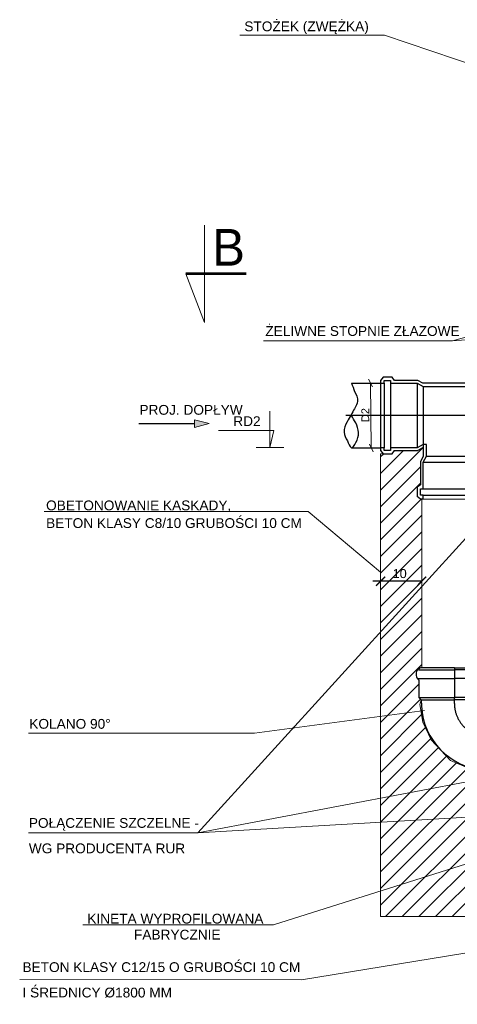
# Model space of a CAD drawing. Header units: millimetres. Extents: x 17183 to 59232, y 4375 to 14942.
# Tile 2 of 12: x 17250 to 19040, y 7351 to 11377. Entities that reach past the tile are written whole.
import ezdxf
from ezdxf.enums import TextEntityAlignment as Align
from ezdxf.lldxf.tags import DXFTag

# ---------------------------------------------------------------- set-up
doc = ezdxf.new("R2010")
doc.units = ezdxf.units.MM
doc.linetypes.add('MITTELLINIE', pattern=[2, 1.25, -0.25, 0.25, -0.25])
doc.linetypes.add('STRICHPUNKTIERT', pattern=[1, 0.5, -0.25, 0, -0.25])
for name, color, linetype, lineweight in [('!kreskowanie', 7, 'Continuous', 20), ('A3 poziomo', 7, 'Continuous', 20), ('Level 50', 7, 'Continuous', 20), ('Level 53', 7, 'Continuous', 20), ('Level 62', 7, 'Continuous', 0), ('PRZEKROJE', 1, 'Continuous', 30), ('roads_info', 7, 'Continuous', 20), ('współpraca', 7, 'Continuous', 20)]:
    doc.layers.add(name, color=color, linetype=linetype, lineweight=lineweight)
for name, color, linetype in [('_FORMSTÜCKE_UND_ROHRE_WAVIN_AS', 7, 'Continuous'), ('CAD_WAV_AS+_WAVI', 7, 'Continuous'), ('DV2_Default', 7, 'Continuous'), ('EINSTECKENDE', 7, 'Continuous'), ('PDF _0', 7, 'Continuous'), ('PDF _02. Wymiary i domiary', 7, 'Continuous'), ('PDF _Tekst', 7, 'Continuous')]:
    doc.layers.add(name, color=color, linetype=linetype)
doc.styles.add('PDF Arial', font='arial.ttf')
doc.styles.add('Style-Arial', font='arial.ttf')
doc.styles.add('Style-WORKING_1250', font='WORKING_1250.shx')
tags = doc.linetypes.add('CENTER2', pattern=[28.575, 19.05, -3.175, 3.175, -3.175]).pattern_tags.tags
tags[10:11] = [DXFTag(74, 4), DXFTag(75, 0), DXFTag(340, '0'), DXFTag(46, 0.0), DXFTag(50, 0.0), DXFTag(44, 0.0), DXFTag(45, 0.0)]
tags[8:9] = [DXFTag(74, 4), DXFTag(75, 0), DXFTag(340, '0'), DXFTag(46, 0.0), DXFTag(50, 0.0), DXFTag(44, 0.0), DXFTag(45, 0.0)]
tags[6:7] = [DXFTag(74, 4), DXFTag(75, 0), DXFTag(340, '0'), DXFTag(46, 0.0), DXFTag(50, 0.0), DXFTag(44, 0.0), DXFTag(45, 0.0)]
tags[4:5] = [DXFTag(74, 4), DXFTag(75, 0), DXFTag(340, '0'), DXFTag(46, 0.0), DXFTag(50, 0.0), DXFTag(44, 0.0), DXFTag(45, 0.0)]

# ---------------------------------------------------------------- blocks, each defined once
blk = doc.blocks.new('B150_87-G1')
at = {"layer": '_FORMSTÜCKE_UND_ROHRE_WAVIN_AS', "color": 0, "linetype": 'Continuous'}
for p, q in [((0.0801, 0.0843), (0.0857, 0.0905)), ((0.0801, 0.0843), (0.0843, 0.0044)), ((0.1273, 0.0927), (0.0857, 0.0905)), ((0.0857, 0.0905), (0.0902, 0.0047)), ((0.1318, 0.0935), (0.1363, 0.0071)), ((0.1523, 0.0941), (0.1568, 0.0082)), ((0.1618, 0.0085), (0.1575, 0.0901)), ((0.0885, -0.0755), (0.0843, 0.0044)), ((0.0947, -0.0811), (0.0902, 0.0047)), ((0.1408, -0.0792), (0.1363, 0.0071)), ((0.1613, -0.0777), (0.1568, 0.0082)), ((0.1618, 0.0085), (0.1661, -0.0731)), ((-0.0779, -0.1019), (-0.08, -0.0612)), ((0.08, -0.102), (0.08, -0.0791)), ((0.0881, -0.0752), (0.0885, -0.0755)), ((0.0885, -0.0755), (0.0947, -0.0811)), ((0.1363, -0.0789), (0.0947, -0.0811))]:
    blk.add_line(p, q, dxfattribs=at)
at = {"layer": '_FORMSTÜCKE_UND_ROHRE_WAVIN_AS', "color": 0, "linetype": 'STRICHPUNKTIERT'}
for p, q in [((0.0756, 0.004), (0.0889, 0.0047)), ((0.1618, 0.0085), (0.0889, 0.0047)), ((0, -0.0674), (0, -0.102))]:
    blk.add_line(p, q, dxfattribs=at)
at = {"layer": '_FORMSTÜCKE_UND_ROHRE_WAVIN_AS', "color": 0, "linetype": 'Continuous'}
for points in [[(0.1317, 0.096), (0.1317, 0.096)], [(0.141, -0.0817), (0.141, -0.0817)]]:
    blk.add_lwpolyline(points, dxfattribs=at)
for centre, radius, start, end in [((0.127, 0.0977), 0.005, 272.9821, 339.8086), ((0.1364, 0.0941), 0.005, 102.8734, 158.1912), ((0.1436, 0.0619), 0.038, 83.3205, 102.6808), ((0.1474, 0.0947), 0.005, 18.6431, 83.1266), ((0.1569, 0.0979), 0.005, 198.6035, 251.0199), ((0.0828, -0.0795), 0.1638, 90.9349, 173.6015), ((0.154, 0.0899), 0.0035, 71.4016, 71.4283), ((0.154, 0.0899), 0.0035, 3, 68.6802), ((0.085, -0.0791), 0.005, 51.06, 180), ((0.1366, -0.0839), 0.005, 26.1914, 93.0179), ((0.1455, -0.0793), 0.005, 207.8088, 263.1266), ((0.1493, -0.0466), 0.038, 263.3192, 282.6795), ((0.1565, -0.0787), 0.005, 282.8734, 347.3569), ((0.1663, -0.0809), 0.005, 114.9801, 167.3965), ((0.1626, -0.0733), 0.0035, 294.5717, 294.5984), ((0.1626, -0.0733), 0.0035, 297.3198, 3)]:
    blk.add_arc(centre, radius, start, end, dxfattribs=at)
at = {"layer": '_FORMSTÜCKE_UND_ROHRE_WAVIN_AS', "color": 0, "linetype": 'MITTELLINIE'}
blk.add_arc((0.0798, -0.0763), 0.0803, 93, 173.6894, dxfattribs=at)
at = {"layer": 'EINSTECKENDE', "color": 0, "linetype": 'Continuous'}
for p, q in [((-0.0779, -0.1019), (-0.0705, -0.2465)), ((0.0879, -0.2383), (0.08, -0.102))]:
    blk.add_line(p, q, dxfattribs=at)
at = {"layer": 'EINSTECKENDE', "color": 0, "linetype": 'STRICHPUNKTIERT'}
blk.add_line((0, -0.102), (0.0036, -0.2427), dxfattribs=at)
blk.add_lwpolyline([(-0.0701, -0.2465), (0.0879, -0.2383)], dxfattribs=at)
blk = doc.blocks.new('*U1')
at = {"layer": 'Level 53', "linetype": 'Continuous', "lineweight": 13}
blk.add_hatch(color=256, dxfattribs=at).paths.add_polyline_path([(-368, -68), (-628, 0), (-368, 72)])
at = {"layer": 'Level 53', "color": 7, "linetype": 'Continuous', "lineweight": 30}
blk.add_line((631, 0), (-368, 0), dxfattribs=at)
at = {"layer": 'Level 53', "color": 7, "linetype": 'Continuous', "lineweight": 13, "flags": 128}
blk.add_lwpolyline([(-628, 0), (-368, 72), (-368, -68)], close=True, dxfattribs=at)
blk = doc.blocks.new('*U3')
at = {"layer": 'Level 62', "color": 7, "linetype": 'Continuous', "lineweight": 13}
for q in [(-2.82, 0), (2.82, 0)]:
    blk.add_line((0, 0), q, dxfattribs=at)
blk = doc.blocks.new('*U2')
at = {"layer": 'Level 62', "color": 7, "linetype": 'Continuous', "lineweight": 13, "extrusion": (0, 0, -1), "flags": 128}
blk.add_lwpolyline([(3.85, 3.7), (3.85, -3.7), (4.65, -0.24), (-6.67, -0.24)], dxfattribs=at)
at = {"layer": 'Level 62', "color": 7, "linetype": 'Continuous', "lineweight": 13}
blk.add_blockref('*U3', (-3.85, -3.7), dxfattribs=at)
blk = doc.blocks.new('*U4')
at = {"layer": 'Level 50', "color": 7, "linetype": 'Continuous', "lineweight": 53}
blk.add_line((4.92, 0), (-4.92, 0), dxfattribs=at)
at = {"layer": 'Level 50', "color": 7, "linetype": 'Continuous', "lineweight": 13, "extrusion": (0, 0, -1), "flags": 128}
blk.add_lwpolyline([(1.88, 7.98), (1.88, -7.98), (4.92, 0)], dxfattribs=at)
blk = doc.blocks.new('trójnik')
at = {"layer": 'CAD_WAV_AS+_WAVI', "color": 0, "linetype": 'Continuous', "lineweight": 30}
for p, q in [((2670.2, -604.8), (2666.4, -609.3)), ((2682.9, -604.8), (2670.2, -604.8)), ((2686, -609.3), (2682.9, -604.8)), ((2666.4, -609.3), (2666.4, -612.9)), ((2666.4, -612.9), (2666.4, -703.7)), ((2666.4, -612.9), (2671.7, -612.9)), ((2671.7, -609.3), (2680.7, -609.3)), ((2671.7, -612.9), (2671.7, -609.3)), ((2671.7, -612.9), (2671.7, -703.7)), ((2680.7, -609.3), (2680.7, -612.9)), ((2680.7, -612.9), (2680.7, -703.7)), ((2680.7, -612.9), (2717.9, -612.9)), ((2718.9, -609.3), (2686, -609.3)), ((2717.9, -612.9), (2717.9, -703.7)), ((2717.9, -612.9), (2726.4, -617.8)), ((2725.6, -613.2), (2718.9, -609.3)), ((2904.3, -613.2), (2725.6, -613.2)), ((2726.4, -617.8), (2726.4, -698.8)), ((2726.4, -617.8), (2910.6, -617.8)), ((2910.6, -615.5), (2904.3, -613.2)), ((2910.6, -617.8), (2910.6, -615.5)), ((2910.6, -617.8), (2910.6, -698.8)), ((2726.4, -698.8), (2717.9, -703.7)), ((2726.4, -702.9), (2718.9, -707.3)), ((2731, -698.8), (2726.4, -698.8)), ((2726.4, -698.8), (2726.4, -715.9)), ((2731, -715.1), (2731, -698.8)), ((2910.6, -698.8), (2812, -698.7)), ((2812, -698.8), (2812, -715.2)), ((2816.5, -698.8), (2816.5, -715.9)), ((2904.3, -703.4), (2910.6, -701.1)), ((2910.6, -701.1), (2910.6, -698.8)), ((2671.7, -703.7), (2666.4, -703.7)), ((2666.4, -703.7), (2666.4, -707.3)), ((2666.4, -707.3), (2670.2, -711.8)), ((2670.2, -711.8), (2682.9, -711.8)), ((2671.7, -707.3), (2671.7, -703.7)), ((2680.7, -707.3), (2671.7, -707.3)), ((2717.9, -703.7), (2680.7, -703.7)), ((2680.7, -703.7), (2680.7, -707.3)), ((2682.9, -711.8), (2686, -707.3)), ((2686, -707.3), (2718.9, -707.3)), ((2726.4, -715.9), (2722.5, -722.6)), ((2726.1, -723.6), (2731, -715.1)), ((2731, -715.1), (2812, -715.2)), ((2812, -715.2), (2816.9, -723.7)), ((2816.5, -703.4), (2904.3, -703.4)), ((2816.5, -715.9), (2820.4, -722.6)), ((2722.5, -722.6), (2722.5, -755.5)), ((2726.1, -723.6), (2816.9, -723.7)), ((2726.1, -760.8), (2726.1, -723.6)), ((2816.9, -723.7), (2816.9, -760.9)), ((2820.5, -755.6), (2820.4, -722.6)), ((2722.5, -755.5), (2718, -758.6)), ((2825, -758.7), (2820.5, -755.6)), ((2718, -758.6), (2718, -771.3)), ((2718, -771.3), (2722.5, -775.1)), ((2722.5, -760.8), (2726.1, -760.8)), ((2722.5, -769.8), (2722.5, -760.8)), ((2726.1, -769.8), (2722.5, -769.8)), ((2726.1, -760.8), (2816.9, -760.9)), ((2726.1, -769.8), (2816.9, -769.9)), ((2726.1, -775.1), (2726.1, -769.8)), ((2816.9, -760.9), (2820.5, -760.9)), ((2820.5, -769.9), (2816.9, -769.9)), ((2816.9, -769.9), (2816.9, -775.2)), ((2820.5, -760.9), (2820.5, -769.9)), ((2820.5, -775.2), (2825, -771.4)), ((2825, -771.4), (2825, -758.7)), ((2722.5, -775.1), (2726.1, -775.1)), ((2726.1, -775.1), (2816.9, -775.2)), ((2816.9, -775.2), (2820.5, -775.2))]:
    blk.add_line(p, q, dxfattribs=at)
at = {"layer": 'DV2_Default', "color": 0, "linetype": 'CENTER2', "lineweight": 30}
blk.add_line((2919.6, -658.3), (2618, -658.3), dxfattribs=at)

msp = doc.modelspace()

# ---------------------------------------------------------------- hatches: boundary and pattern name
at = {"layer": '!kreskowanie', "linetype": 'Continuous', "lineweight": 0}
h = msp.add_hatch(dxfattribs=at)
h.set_pattern_fill('ANSI34', color=0, style=0)
h.set_pattern_definition([(45, (18563.07, 9562.7), (-101.823, -305.47), []), (45, (18529.13, 9596.64), (-101.823, -305.47), []), (45, (18495.18, 9630.59), (-101.823, -305.47), []), (45, (18461.24, 9664.53), (-101.823, -305.47), [])])
h.paths.add_polyline_path([(18725.725, 9602.738), (18736.752, 9602.738), (18772.826, 9602.738), (18782.926, 9615.83), (18878.931, 9615.879), (18900.888, 9628.556), (18900.86, 9590.699), (18889.457, 9570.982), (18889.386, 9475.012), (18876.239, 9465.821), (18876.211, 9428.813), (18889.344, 9417.777), (18894.572, 9417.773), (18894.572, 9053.299), (18894.572, 8727.22), (18889.707, 8727.215), (18886.495, 8726.264), (18882.11, 8720.581), (18874.753, 8716.255), (18871.794, 8701.212), (18874.352, 8686.697), (18882.654, 8676.397), (18882.732, 8605.894), (18892.729, 8595.919), (18887.421, 8576.846), (18899.348, 8505.233), (18933.778, 8433.417), (19011.881, 8348.043), (19095.449, 8312.355), (19270.994, 8311.01), (19271.956, 7710.144), (18725.725, 7710.144)])

# ---------------------------------------------------------------- linework, layer by layer
at = {"layer": '!kreskowanie', "color": 0, "linetype": 'Continuous', "lineweight": 18, "flags": 128}
msp.add_lwpolyline([(19271.956, 7710.144), (18725.725, 7710.144), (18725.725, 9602.738), (18725.725, 9602.738), (18736.752, 9602.738), (18736.752, 9602.738), (18772.826, 9602.738), (18782.926, 9615.83), (18878.931, 9615.879), (18900.888, 9628.556), (18900.86, 9590.699), (18889.457, 9570.982), (18889.386, 9475.012), (18876.239, 9465.821), (18876.211, 9428.813), (18889.344, 9417.777), (18894.572, 9417.773), (18894.572, 9053.299), (18894.572, 8727.22), (18889.707, 8727.215), (18886.495, 8726.264), (18882.11, 8720.581), (18874.753, 8716.255), (18871.794, 8701.212), (18874.352, 8686.697), (18882.654, 8676.397), (18882.732, 8605.894), (18892.729, 8595.919), (18887.421, 8576.846), (18899.348, 8505.233), (18933.778, 8433.417), (19011.881, 8348.043), (19095.449, 8312.355)], dxfattribs=at)
msp.add_lwpolyline([(18894.572, 9081.588), (18694.572, 9081.588)])
at = {"layer": 'A3 poziomo', "color": 0, "linetype": 'Continuous', "lineweight": 30}
msp.add_open_spline([(18606.978, 9890.666), (18611.377, 9879.657), (18615.775, 9868.648), (18620.174, 9857.639), (18625.334, 9844.724), (18633.402, 9830.8), (18632.366, 9817.737), (18631.528, 9807.166), (18624.217, 9796.841), (18619.065, 9786.702), (18614.678, 9778.067), (18610.308, 9769.641), (18605.764, 9761.209), (18600.659, 9751.733), (18594.479, 9743.331), (18589.139, 9733.499), (18581.716, 9719.833), (18575.331, 9704.452), (18576.946, 9690.272), (18578.308, 9678.312), (18584.208, 9666.611), (18590.247, 9654.803), (18595.395, 9644.738), (18600.726, 9631.564), (18606.617, 9626.97), (18611.687, 9623.016), (18619.362, 9639.212), (18624.607, 9648.153), (18632.626, 9661.82), (18636.598, 9675.51), (18635.691, 9689.163), (18634.807, 9702.473), (18631.645, 9717.19), (18624.607, 9729.065), (18618.696, 9739.041), (18612.784, 9749.017), (18606.873, 9758.992)], degree=3, knots=[0, 0, 0, 0, 0.08200818, 0.08200818, 0.08200818, 0.17821572, 0.17821572, 0.17821572, 0.25607281, 0.25607281, 0.25607281, 0.32237559, 0.32237559, 0.32237559, 0.39688886, 0.39688886, 0.39688886, 0.50045332, 0.50045332, 0.50045332, 0.58779984, 0.58779984, 0.58779984, 0.66225587, 0.66225587, 0.66225587, 0.72633857, 0.72633857, 0.72633857, 0.82429548, 0.82429548, 0.82429548, 0.91978746, 0.91978746, 0.91978746, 1, 1, 1, 1], dxfattribs=at)
at = {"layer": 'PDF _0', "color": 18, "true_color": 0x000000, "transparency": 33554559}
for points in [[(18742.606, 9102.159), (18709.267, 9060.353), (18705.034, 9064.586)], [(18746.839, 9097.925), (18742.606, 9102.159), (18709.267, 9060.353)], [(18910.976, 9102.159), (18877.638, 9060.353), (18873.933, 9064.586)], [(18873.933, 9064.586), (18877.638, 9060.353), (18910.976, 9102.159)], [(18877.638, 9060.353), (18910.976, 9102.159), (18915.21, 9097.925)]]:
    msp.add_solid(points, dxfattribs=at)
at = {"layer": 'PDF _02. Wymiary i domiary', "lineweight": 18}
msp.add_lwpolyline([(18894.572, 9124.914), (18894.572, 9037.598)], close=True, dxfattribs=at)
at = {"layer": 'PRZEKROJE', "color": 0, "lineweight": 30, "ltscale": 0.008}
for p, q in [((18606.978, 9890.666), (18725.725, 9890.666)), ((18606.617, 9626.97), (18725.725, 9626.97))]:
    msp.add_line(p, q, dxfattribs=at)
at = {"layer": 'PRZEKROJE', "color": 0, "lineweight": 20, "ltscale": 0.008}
msp.add_line((18894.572, 9417.773), (18894.572, 8727.22), dxfattribs=at)
at = {"layer": 'roads_info', "color": 7, "linetype": 'Continuous', "lineweight": 18}
for q in [(18151.088, 11313.955), (19609.282, 11020.181)]:
    msp.add_line((18742.173, 11313.955), q, dxfattribs=at)
at = {"layer": 'roads_info', "color": 0, "linetype": 'Continuous', "lineweight": 18}
for p, q in [((19019.976, 10064.313), (20151.475, 10378.964)), ((19019.976, 10064.313), (19886.696, 10130.75)), ((19019.976, 10064.313), (18247.45, 10064.313)), ((19373.937, 9587.254), (17978.215, 8052.615)), ((17350.318, 9365.908), (18430.502, 9365.908)), ((18430.502, 9365.908), (18725.725, 9119.039)), ((18210.55, 8459.621), (18905.666, 8552.334)), ((17285.585, 8459.621), (18210.55, 8459.621)), ((19345.779, 8312.208), (17978.215, 8052.615)), ((20697.357, 8209.72), (17978.215, 8052.615)), ((17285.585, 8052.615), (17978.215, 8052.615)), ((19524.77, 8066.6), (18287.616, 7676.104)), ((17507.846, 7676.104), (18287.616, 7676.104)), ((19250.575, 7589.099), (18402.419, 7452.146)), ((17250.136, 7453.53), (18402.419, 7452.146))]:
    msp.add_line(p, q, dxfattribs=at)
at = {"layer": 'współpraca', "color": 0, "linetype": 'Continuous', "lineweight": 18}
for p, q in [((18677.335, 9908.044), (18693.335, 9876.044)), ((18688.254, 9626.193), (18685.335, 9892.044)), ((18696.254, 9610.193), (18680.254, 9642.193))]:
    msp.add_line(p, q, dxfattribs=at)

# ---------------------------------------------------------------- block references
at = {"xscale": 2.920162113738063, "yscale": 2.920162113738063, "zscale": 2.920162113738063}
msp.add_blockref('trójnik', (10939.322, 11681.201), dxfattribs=at)
at = {"layer": '_FORMSTÜCKE_UND_ROHRE_WAVIN_AS', "xscale": 1692.629461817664, "yscale": 1692.629461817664, "zscale": 1692.629461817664, "rotation": 87.06336500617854}
msp.add_blockref('B150_87-G1', (19028.298, 8453.162), dxfattribs=at)
at = {"layer": 'Level 50', "color": 0, "linetype": 'Continuous', "lineweight": 13, "xscale": 25, "yscale": 25, "zscale": 25}
msp.add_blockref('*U4', (18053.103, 10338.177), dxfattribs=at)
at = {"layer": 'Level 53', "color": 0, "linetype": 'Continuous', "lineweight": 30, "xscale": 0.2281744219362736, "yscale": 0.2281744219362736, "zscale": 0.2281744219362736, "rotation": 180}
msp.add_blockref('*U1', (17881.441, 9726.348), dxfattribs=at)
at = {"layer": 'Level 62', "color": 0, "linetype": 'Continuous', "lineweight": 13, "extrusion": (0, 0, -1), "xscale": 20.03653239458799, "yscale": 20.03653239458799, "zscale": 20.03653239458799}
msp.add_blockref('*U2', (-18196.597, 9702.802), dxfattribs=at)

# ---------------------------------------------------------------- texts
at = {"layer": 'Level 50', "color": 0, "linetype": 'Continuous', "lineweight": 30, "style": 'Style-WORKING_1250'}
msp.add_text('B', height=150, dxfattribs=at).set_placement((18037.603, 10446.677), align=Align.MIDDLE_LEFT)
at = {"layer": 'Level 53', "color": 0, "linetype": 'Continuous', "lineweight": 13, "insert": (17739.998, 9781.771), "char_height": 39.9996, "attachment_point": 4, "line_spacing_factor": 0.903617, "style": 'Style-Arial'}
msp.add_mtext('PROJ. DOPŁYW ', dxfattribs=at)
at = {"layer": 'Level 62', "color": 0, "linetype": 'Continuous', "lineweight": 13, "style": 'Style-Arial'}
msp.add_text('RD2', height=39.9996, dxfattribs=at).set_placement((18123.712, 9735.834), align=Align.MIDDLE_LEFT)
at = {"layer": 'PDF _Tekst', "insert": (18775.505, 9093.588), "char_height": 37.1225, "attachment_point": 7, "style": 'PDF Arial'}
msp.add_mtext('10', dxfattribs=at)
at = {"layer": 'roads_info', "color": 0, "linetype": 'Continuous', "lineweight": 13, "style": 'Style-Arial'}
for s, insert, char_height, attachment_point, line_spacing_factor in [('STOŻEK (ZWĘŻKA)', (18169.017, 11344.148), 39.9996, 4, 1.084342), ('ŻELIWNE STOPNIE ZŁAZOWE ', (18254.894, 10104.043), 39.9996, 4, 1.084342), ('OBETONOWANIE KASKADY, \\PBETON KLASY C8/10 GRUBOŚCI 10 CM', (17358.128, 9354.971), 39.9996, 4, 1.084342), ('KOLANO 90%%D', (17289.495, 8497.91), 39.9996, 4, 1.084342), ('POŁĄCZENIE SZCZELNE -\\P \\PWG PRODUCENTA RUR ', (17287.578, 8040.747), 39.9996, 4, 0.779643), ('KINETA WYPROFILOWANA\\P FABRYCZNIE', (17886.898, 7668.739), 40.00002, 5, 0.978915), ('BETON KLASY C12/15 O GRUBOŚCI 10 CM\\P\\PI ŚREDNICY %%C1800 MM\\P\\P ', (17261.507, 7398.797), 39.9996, 4, 0.779643)]:
    msp.add_mtext(s, dxfattribs=dict(at, insert=insert, char_height=char_height, attachment_point=attachment_point, line_spacing_factor=line_spacing_factor))
at = {"layer": 'współpraca', "color": 0, "linetype": 'Continuous', "lineweight": 0, "style": 'Style-Arial'}
msp.add_text('D2', height=32, rotation=90, dxfattribs=at).set_placement((18663.581, 9760.612), align=Align.MIDDLE_CENTER)

doc.saveas('drawing.dxf')
